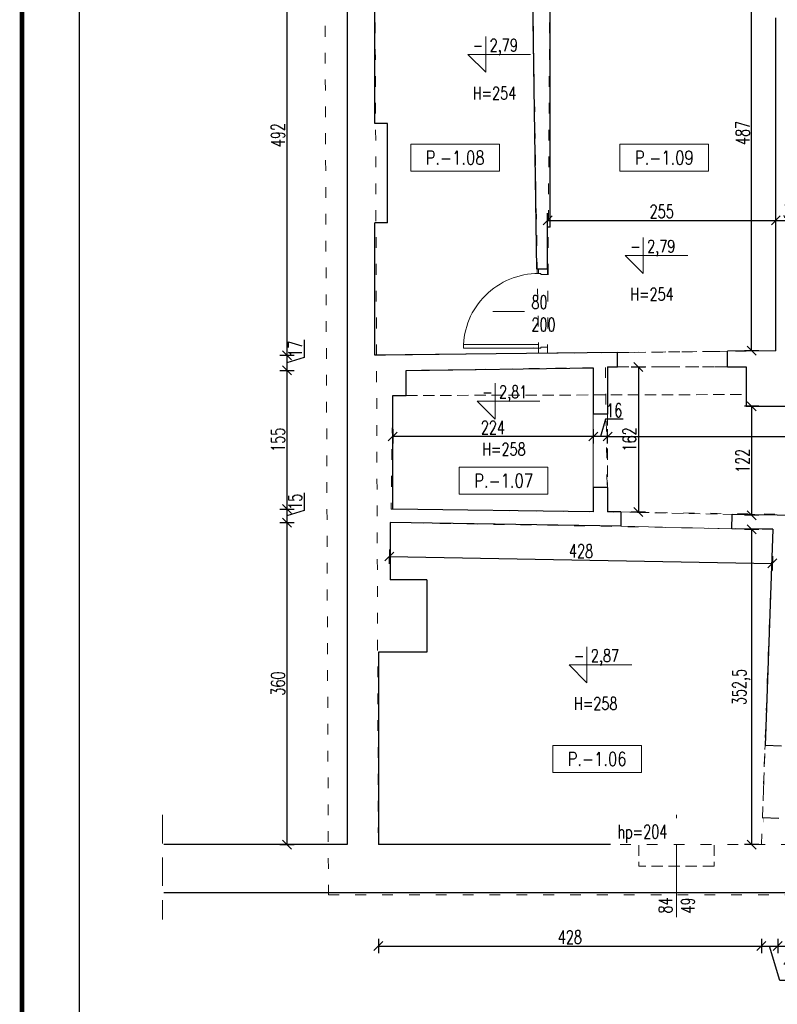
# Model space of a CAD drawing. Header units: inches. Extents: x 4551 to 8756, y -20806 to 359.
# Tile 30 of 35: x 6051 to 6898, y -2744 to -1643. Entities that reach past the tile are written whole.
import ezdxf

# ---------------------------------------------------------------- set-up
doc = ezdxf.new("R2010")
doc.units = ezdxf.units.IN
doc.header["$MEASUREMENT"] = 0
doc.linetypes.add('ACAD_ISO03W100', pattern=[30, 12, -18])
doc.linetypes.add('HIDDEN', pattern=[9.525, 6.35, -3.175])
doc.layers.add('0_RID_NIEDRUKOWALNA', color=7, linetype='ACAD_ISO03W100', lineweight=0, plot=False)
for name, color, linetype, lineweight in [('0_RID_STOLARKA', 7, 'Continuous', 5), ('0_RID_WIDOK', 252, 'Continuous', 5), ('0_RID_WYP SANIT', 146, 'Continuous', 5), ('A-AREA-IDEN', 202, 'Continuous', 9), ('A_opisy-stolarka', 7, 'Continuous', 9), ('K-MUR', 1, 'Continuous', 30), ('K-WYMIARY', 150, 'Continuous', 5), ('WYMIAR_PB', 115, 'Continuous', 5)]:
    doc.layers.add(name, color=color, linetype=linetype, lineweight=lineweight)
doc.styles.add('1 100 MAŁE', font='romans.shx', dxfattribs={"width": 0.8, "height": 16})
doc.styles.add('RomanS', font='romans.shx', dxfattribs={"width": 0.8})
doc.styles.add('standard_1', font='romans.shx', dxfattribs={"width": 0.7})
doc.dimstyles.new('ISO-100', dxfattribs={"dimtxt": 15, "dimasz": 10, "dimexe": 8, "dimexo": 0.425, "dimgap": 2.5, "dimtad": 1, "dimdec": 1, "dimrnd": 0.5, "dimtxsty": 'standard_1', "dimblk": 'OBLIQUE', "dimcen": 10, "dimadec": 0, "dimazin": 0, "dimtfac": 1, "dimtdec": 0, "dimtmove": 0, "dimatfit": 3, "dimldrblk": 'OBLIQUE', "dimfxl": 8, "dimfxlon": 1, "dimarcsym": 0})

# ---------------------------------------------------------------- blocks, each defined once
blk = doc.blocks.new('_Oblique')
at = {"color": 0, "linetype": 'ByBlock', "lineweight": -2}
blk.add_line((-0.5, -0.5), (0.5, 0.5), dxfattribs=at)
blk = doc.blocks.new('*D221')
at = {"layer": 'Defpoints', "color": 0}
for p in [(6708.2, -2031.2), (6708.2, -2193.4), (6742.6, -2193.4)]:
    blk.add_point(p, dxfattribs=at)
at = {"layer": 'K-WYMIARY', "color": 0, "lineweight": -2}
for p, q in [((6734.6, -2031.2), (6750.6, -2031.2)), ((6742.6, -2031.2), (6742.6, -2193.4)), ((6734.6, -2193.4), (6750.6, -2193.4))]:
    blk.add_line(p, q, dxfattribs=at)
at = {"layer": 'K-WYMIARY', "color": 0, "lineweight": -2, "xscale": 10, "yscale": 10, "zscale": 10}
for p, rotation in [((6742.6, -2031.2), 90), ((6742.6, -2193.4), 270)]:
    blk.add_blockref('_Oblique', p, dxfattribs=dict(at, rotation=rotation))
at = {"layer": 'K-WYMIARY', "color": 0, "insert": (6732.6, -2112.3), "char_height": 15, "attachment_point": 5, "rotation": 90, "style": 'standard_1'}
blk.add_mtext('162', dxfattribs=at)
blk = doc.blocks.new('*D270')
at = {"layer": 'Defpoints', "color": 0}
for p in [(6348.2, -1526.2), (6299.2, -2018.2), (6350, -2018.2)]:
    blk.add_point(p, dxfattribs=at)
at = {"layer": 'K-WYMIARY', "color": 0, "lineweight": -2}
for p, q in [((6348.6, -1526.2), (6358, -1526.2)), ((6350, -1526.2), (6350, -2018.2)), ((6342, -2018.2), (6358, -2018.2))]:
    blk.add_line(p, q, dxfattribs=at)
at = {"layer": 'K-WYMIARY', "color": 0, "lineweight": -2, "xscale": 10, "yscale": 10, "zscale": 10}
for p, rotation in [((6350, -1526.2), 90), ((6350, -2018.2), 270)]:
    blk.add_blockref('_Oblique', p, dxfattribs=dict(at, rotation=rotation))
at = {"layer": 'K-WYMIARY', "color": 0, "insert": (6340, -1772.2), "char_height": 15, "attachment_point": 5, "rotation": 90, "style": 'standard_1'}
blk.add_mtext('492', dxfattribs=at)
blk = doc.blocks.new('*D271')
at = {"layer": 'Defpoints', "color": 0}
for p in [(6299.2, -2018.2), (6334.2, -2035.2), (6350, -2035.2)]:
    blk.add_point(p, dxfattribs=at)
at = {"layer": 'K-WYMIARY', "color": 0, "lineweight": -2}
for p, q in [((6369.2, -2000.9), (6369.2, -2020.9)), ((6342, -2018.2), (6358, -2018.2)), ((6350, -2018.2), (6350, -2035.2)), ((6369.2, -2020.9), (6350, -2026.7)), ((6342, -2035.2), (6358, -2035.2))]:
    blk.add_line(p, q, dxfattribs=at)
at = {"layer": 'K-WYMIARY', "color": 0, "lineweight": -2, "xscale": 10, "yscale": 10, "zscale": 10}
for p, rotation in [((6350, -2018.2), 90), ((6350, -2035.2), 270)]:
    blk.add_blockref('_Oblique', p, dxfattribs=dict(at, rotation=rotation))
at = {"layer": 'K-WYMIARY', "color": 0, "insert": (6359.2, -2010.9), "char_height": 15, "attachment_point": 5, "rotation": 90, "style": 'standard_1'}
blk.add_mtext('17', dxfattribs=at)
blk = doc.blocks.new('*D272')
at = {"layer": 'Defpoints', "color": 0}
for p in [(6334.2, -2035.2), (6319.2, -2190.2), (6350, -2190.2)]:
    blk.add_point(p, dxfattribs=at)
at = {"layer": 'K-WYMIARY', "color": 0, "lineweight": -2}
for p, q in [((6342, -2035.2), (6358, -2035.2)), ((6350, -2035.2), (6350, -2190.2)), ((6342, -2190.2), (6358, -2190.2))]:
    blk.add_line(p, q, dxfattribs=at)
at = {"layer": 'K-WYMIARY', "color": 0, "lineweight": -2, "xscale": 10, "yscale": 10, "zscale": 10}
for p, rotation in [((6350, -2035.2), 90), ((6350, -2190.2), 270)]:
    blk.add_blockref('_Oblique', p, dxfattribs=dict(at, rotation=rotation))
at = {"layer": 'K-WYMIARY', "color": 0, "insert": (6340, -2112.7), "char_height": 15, "attachment_point": 5, "rotation": 90, "style": 'standard_1'}
blk.add_mtext('155', dxfattribs=at)
blk = doc.blocks.new('*D273')
at = {"layer": 'Defpoints', "color": 0}
for p in [(6319.2, -2190.2), (6316.1, -2205.2), (6350, -2205.2)]:
    blk.add_point(p, dxfattribs=at)
at = {"layer": 'K-WYMIARY', "color": 0, "lineweight": -2}
for p, q in [((6369.2, -2171.9), (6369.2, -2191.9)), ((6342, -2190.2), (6358, -2190.2)), ((6350, -2190.2), (6350, -2205.2)), ((6369.2, -2191.9), (6350, -2197.7)), ((6342, -2205.2), (6358, -2205.2))]:
    blk.add_line(p, q, dxfattribs=at)
at = {"layer": 'K-WYMIARY', "color": 0, "lineweight": -2, "xscale": 10, "yscale": 10, "zscale": 10}
for p, rotation in [((6350, -2190.2), 90), ((6350, -2205.2), 270)]:
    blk.add_blockref('_Oblique', p, dxfattribs=dict(at, rotation=rotation))
at = {"layer": 'K-WYMIARY', "color": 0, "insert": (6359.2, -2181.9), "char_height": 15, "attachment_point": 5, "rotation": 90, "style": 'standard_1'}
blk.add_mtext('15', dxfattribs=at)
blk = doc.blocks.new('*D274')
at = {"layer": 'Defpoints', "color": 0}
for p in [(6316.1, -2205.2), (6303.2, -2565.2), (6350, -2565.2)]:
    blk.add_point(p, dxfattribs=at)
at = {"layer": 'K-WYMIARY', "color": 0, "lineweight": -2}
for p, q in [((6342, -2205.2), (6358, -2205.2)), ((6350, -2205.2), (6350, -2565.2)), ((6342, -2565.2), (6358, -2565.2))]:
    blk.add_line(p, q, dxfattribs=at)
at = {"layer": 'K-WYMIARY', "color": 0, "lineweight": -2, "xscale": 10, "yscale": 10, "zscale": 10}
for p, rotation in [((6350, -2205.2), 90), ((6350, -2565.2), 270)]:
    blk.add_blockref('_Oblique', p, dxfattribs=dict(at, rotation=rotation))
at = {"layer": 'K-WYMIARY', "color": 0, "insert": (6340, -2385.2), "char_height": 15, "attachment_point": 5, "rotation": 90, "style": 'standard_1'}
blk.add_mtext('360', dxfattribs=at)
blk = doc.blocks.new('*D275')
at = {"layer": 'Defpoints', "color": 0}
for p in [(6452.2, -2565.2), (6880.1, -2565.2), (6880.1, -2678.5)]:
    blk.add_point(p, dxfattribs=at)
at = {"layer": 'K-WYMIARY', "color": 0, "lineweight": -2}
for p, q in [((6452.2, -2670.5), (6452.2, -2686.5)), ((6880.1, -2670.5), (6880.1, -2686.5)), ((6452.2, -2678.5), (6880.1, -2678.5))]:
    blk.add_line(p, q, dxfattribs=at)
at = {"layer": 'K-WYMIARY', "color": 0, "lineweight": -2, "xscale": 10, "yscale": 10, "zscale": 10, "rotation": 180}
blk.add_blockref('_Oblique', (6452.2, -2678.5), dxfattribs=at)
at = {"layer": 'K-WYMIARY', "color": 0, "lineweight": -2, "xscale": 10, "yscale": 10, "zscale": 10}
blk.add_blockref('_Oblique', (6880.1, -2678.5), dxfattribs=at)
at = {"layer": 'K-WYMIARY', "color": 0, "insert": (6666.1, -2668.5), "char_height": 15, "attachment_point": 5, "style": 'standard_1'}
blk.add_mtext('428', dxfattribs=at)
blk = doc.blocks.new('*D276')
at = {"layer": 'Defpoints', "color": 0}
for p in [(6880.1, -2565.2), (6898.4, -2565.2), (6898.4, -2678.5)]:
    blk.add_point(p, dxfattribs=at)
at = {"layer": 'K-WYMIARY', "color": 0, "lineweight": -2}
for p, q in [((6880.1, -2670.5), (6880.1, -2686.5)), ((6898.4, -2670.5), (6898.4, -2686.5)), ((6880.1, -2678.5), (6898.4, -2678.5)), ((6900.8, -2717), (6889.3, -2678.5)), ((6935.8, -2717), (6900.8, -2717))]:
    blk.add_line(p, q, dxfattribs=at)
at = {"layer": 'K-WYMIARY', "color": 0, "lineweight": -2, "xscale": 10, "yscale": 10, "zscale": 10, "rotation": 180}
blk.add_blockref('_Oblique', (6880.1, -2678.5), dxfattribs=at)
at = {"layer": 'K-WYMIARY', "color": 0, "lineweight": -2, "xscale": 10, "yscale": 10, "zscale": 10}
blk.add_blockref('_Oblique', (6898.4, -2678.5), dxfattribs=at)
at = {"layer": 'K-WYMIARY', "color": 0, "insert": (6918.3, -2705.6), "char_height": 15, "attachment_point": 5, "style": 'standard_1'}
blk.add_mtext('18,5', dxfattribs=at)
blk = doc.blocks.new('*D277')
at = {"layer": 'Defpoints', "color": 0}
for p in [(6898.4, -2565.2), (7074.2, -2565.2), (7074.2, -2678.5)]:
    blk.add_point(p, dxfattribs=at)
at = {"layer": 'K-WYMIARY', "color": 0, "lineweight": -2}
for p, q in [((6898.4, -2670.5), (6898.4, -2686.5)), ((7074.2, -2670.5), (7074.2, -2686.5)), ((6898.4, -2678.5), (7074.2, -2678.5))]:
    blk.add_line(p, q, dxfattribs=at)
at = {"layer": 'K-WYMIARY', "color": 0, "lineweight": -2, "xscale": 10, "yscale": 10, "zscale": 10, "rotation": 180}
blk.add_blockref('_Oblique', (6898.4, -2678.5), dxfattribs=at)
at = {"layer": 'K-WYMIARY', "color": 0, "lineweight": -2, "xscale": 10, "yscale": 10, "zscale": 10}
blk.add_blockref('_Oblique', (7074.2, -2678.5), dxfattribs=at)
at = {"layer": 'K-WYMIARY', "color": 0, "insert": (6986.3, -2668.5), "char_height": 15, "attachment_point": 5, "style": 'standard_1'}
blk.add_mtext('176', dxfattribs=at)
blk = doc.blocks.new('*D286')
at = {"layer": 'Defpoints', "color": 0}
for p in [(7315.2, -2109), (6708.2, -2193.4), (7315.2, -2201.2)]:
    blk.add_point(p, dxfattribs=at)
at = {"layer": 'K-WYMIARY', "color": 0, "lineweight": -2}
for p, q in [((6708.2, -2117), (6708.2, -2101)), ((7315.2, -2117), (7315.2, -2101)), ((6708.2, -2109), (7315.2, -2109))]:
    blk.add_line(p, q, dxfattribs=at)
at = {"layer": 'K-WYMIARY', "color": 0, "lineweight": -2, "xscale": 10, "yscale": 10, "zscale": 10, "rotation": 180}
blk.add_blockref('_Oblique', (6708.2, -2109), dxfattribs=at)
at = {"layer": 'K-WYMIARY', "color": 0, "lineweight": -2, "xscale": 10, "yscale": 10, "zscale": 10}
blk.add_blockref('_Oblique', (7315.2, -2109), dxfattribs=at)
at = {"layer": 'K-WYMIARY', "color": 0, "insert": (7011.7, -2099), "char_height": 15, "attachment_point": 5, "style": 'standard_1'}
blk.add_mtext('607', dxfattribs=at)
blk = doc.blocks.new('*D287')
at = {"layer": 'Defpoints', "color": 0}
for p in [(6692.2, -2084.2), (6692.2, -2109), (6708.2, -2193.4)]:
    blk.add_point(p, dxfattribs=at)
at = {"layer": 'K-WYMIARY', "color": 0, "lineweight": -2}
for p, q in [((6706, -2089.8), (6700.2, -2109)), ((6725.5, -2089.8), (6706, -2089.8)), ((6692.2, -2101), (6692.2, -2117)), ((6708.2, -2117), (6708.2, -2101)), ((6708.2, -2109), (6692.2, -2109))]:
    blk.add_line(p, q, dxfattribs=at)
at = {"layer": 'K-WYMIARY', "color": 0, "lineweight": -2, "xscale": 10, "yscale": 10, "zscale": 10, "rotation": 180}
blk.add_blockref('_Oblique', (6692.2, -2109), dxfattribs=at)
at = {"layer": 'K-WYMIARY', "color": 0, "lineweight": -2, "xscale": 10, "yscale": 10, "zscale": 10}
blk.add_blockref('_Oblique', (6708.2, -2109), dxfattribs=at)
at = {"layer": 'K-WYMIARY', "color": 0, "insert": (6715.7, -2079.8), "char_height": 15, "attachment_point": 5, "style": 'standard_1'}
blk.add_mtext('16', dxfattribs=at)
blk = doc.blocks.new('*D288')
at = {"layer": 'Defpoints', "color": 0}
for p in [(6468.2, -2063.2), (6692.2, -2084.2), (6468.2, -2109)]:
    blk.add_point(p, dxfattribs=at)
at = {"layer": 'K-WYMIARY', "color": 0, "lineweight": -2}
for p, q in [((6468.2, -2101), (6468.2, -2117)), ((6692.2, -2101), (6692.2, -2117)), ((6692.2, -2109), (6468.2, -2109))]:
    blk.add_line(p, q, dxfattribs=at)
at = {"layer": 'K-WYMIARY', "color": 0, "lineweight": -2, "xscale": 10, "yscale": 10, "zscale": 10, "rotation": 180}
blk.add_blockref('_Oblique', (6468.2, -2109), dxfattribs=at)
at = {"layer": 'K-WYMIARY', "color": 0, "lineweight": -2, "xscale": 10, "yscale": 10, "zscale": 10}
blk.add_blockref('_Oblique', (6692.2, -2109), dxfattribs=at)
at = {"layer": 'K-WYMIARY', "color": 0, "insert": (6580.2, -2099), "char_height": 15, "attachment_point": 5, "style": 'standard_1'}
blk.add_mtext('224', dxfattribs=at)
blk = doc.blocks.new('*D289')
at = {"layer": 'Defpoints', "color": 0}
for p in [(6924.2, -2075.2), (6869.2, -2197.1), (6922.6, -2197.1)]:
    blk.add_point(p, dxfattribs=at)
at = {"layer": 'K-WYMIARY', "color": 0, "lineweight": -2}
for p, q in [((6877.2, -2075.2), (6861.2, -2075.2)), ((6869.2, -2075.2), (6869.2, -2197.1)), ((6877.2, -2197.1), (6861.2, -2197.1))]:
    blk.add_line(p, q, dxfattribs=at)
at = {"layer": 'K-WYMIARY', "color": 0, "lineweight": -2, "xscale": 10, "yscale": 10, "zscale": 10}
for p, rotation in [((6869.2, -2075.2), 90), ((6869.2, -2197.1), 270)]:
    blk.add_blockref('_Oblique', p, dxfattribs=dict(at, rotation=rotation))
at = {"layer": 'K-WYMIARY', "color": 0, "insert": (6859.2, -2136.2), "char_height": 15, "attachment_point": 5, "rotation": 90, "style": 'standard_1'}
blk.add_mtext('122', dxfattribs=at)
blk = doc.blocks.new('*D290')
at = {"layer": 'Defpoints', "color": 0}
for p in [(6896.2, -1867.5), (6896.2, -2013.2), (6641.2, -2016)]:
    blk.add_point(p, dxfattribs=at)
at = {"layer": 'K-WYMIARY', "color": 0, "lineweight": -2}
for p, q in [((6641.2, -1875.5), (6641.2, -1859.5)), ((6896.2, -1875.5), (6896.2, -1859.5)), ((6641.2, -1867.5), (6896.2, -1867.5))]:
    blk.add_line(p, q, dxfattribs=at)
at = {"layer": 'K-WYMIARY', "color": 0, "lineweight": -2, "xscale": 10, "yscale": 10, "zscale": 10, "rotation": 180}
blk.add_blockref('_Oblique', (6641.2, -1867.5), dxfattribs=at)
at = {"layer": 'K-WYMIARY', "color": 0, "lineweight": -2, "xscale": 10, "yscale": 10, "zscale": 10}
blk.add_blockref('_Oblique', (6896.2, -1867.5), dxfattribs=at)
at = {"layer": 'K-WYMIARY', "color": 0, "insert": (6768.7, -1857.5), "char_height": 15, "attachment_point": 5, "style": 'standard_1'}
blk.add_mtext('255', dxfattribs=at)
blk = doc.blocks.new('*D291')
at = {"layer": 'Defpoints', "color": 0}
for p in [(6930.2, -1867.5), (6896.2, -2013.2), (6930.2, -2030.4)]:
    blk.add_point(p, dxfattribs=at)
at = {"layer": 'K-WYMIARY', "color": 0, "lineweight": -2}
for p, q in [((6896.2, -1875.5), (6896.2, -1859.5)), ((6930.2, -1875.5), (6930.2, -1859.5)), ((6896.2, -1867.5), (6930.2, -1867.5))]:
    blk.add_line(p, q, dxfattribs=at)
at = {"layer": 'K-WYMIARY', "color": 0, "lineweight": -2, "xscale": 10, "yscale": 10, "zscale": 10, "rotation": 180}
blk.add_blockref('_Oblique', (6896.2, -1867.5), dxfattribs=at)
at = {"layer": 'K-WYMIARY', "color": 0, "lineweight": -2, "xscale": 10, "yscale": 10, "zscale": 10}
blk.add_blockref('_Oblique', (6930.2, -1867.5), dxfattribs=at)
at = {"layer": 'K-WYMIARY', "color": 0, "insert": (6913.2, -1857.5), "char_height": 15, "attachment_point": 5, "style": 'standard_1'}
blk.add_mtext('34', dxfattribs=at)
blk = doc.blocks.new('*D295')
at = {"layer": 'Defpoints', "color": 0}
for p in [(6869.2, -1526.2), (6896.2, -1526.2), (6896.2, -2013.2)]:
    blk.add_point(p, dxfattribs=at)
at = {"layer": 'K-WYMIARY', "color": 0, "lineweight": -2}
for p, q in [((6877.2, -1526.2), (6861.2, -1526.2)), ((6869.2, -2013.2), (6869.2, -1526.2)), ((6877.2, -2013.2), (6861.2, -2013.2))]:
    blk.add_line(p, q, dxfattribs=at)
at = {"layer": 'K-WYMIARY', "color": 0, "lineweight": -2, "xscale": 10, "yscale": 10, "zscale": 10}
for p, rotation in [((6869.2, -1526.2), 90), ((6869.2, -2013.2), 270)]:
    blk.add_blockref('_Oblique', p, dxfattribs=dict(at, rotation=rotation))
at = {"layer": 'K-WYMIARY', "color": 0, "insert": (6859.2, -1769.7), "char_height": 15, "attachment_point": 5, "rotation": 90, "style": 'standard_1'}
blk.add_mtext('487', dxfattribs=at)
blk = doc.blocks.new('*D296')
at = {"layer": 'Defpoints', "color": 0}
for p in [(6892.9, -2212.8), (6869.2, -2565.2), (6880.1, -2565.2)]:
    blk.add_point(p, dxfattribs=at)
at = {"layer": 'K-WYMIARY', "color": 0, "lineweight": -2}
for p, q in [((6877.2, -2212.8), (6861.2, -2212.8)), ((6869.2, -2212.8), (6869.2, -2565.2)), ((6877.2, -2565.2), (6861.2, -2565.2))]:
    blk.add_line(p, q, dxfattribs=at)
at = {"layer": 'K-WYMIARY', "color": 0, "lineweight": -2, "xscale": 10, "yscale": 10, "zscale": 10}
for p, rotation in [((6869.2, -2212.8), 90), ((6869.2, -2565.2), 270)]:
    blk.add_blockref('_Oblique', p, dxfattribs=dict(at, rotation=rotation))
at = {"layer": 'K-WYMIARY', "color": 0, "insert": (6857.7, -2389), "char_height": 15, "attachment_point": 5, "rotation": 90, "style": 'standard_1'}
blk.add_mtext('352,5', dxfattribs=at)
blk = doc.blocks.new('*D297')
at = {"layer": 'Defpoints', "color": 0}
for p in [(6465.2, -2205.2), (6892.9, -2212.8), (6892.2, -2250.8)]:
    blk.add_point(p, dxfattribs=at)
at = {"layer": 'K-WYMIARY', "color": 0, "lineweight": -2}
for p, q in [((6464.7, -2235.2), (6464.4, -2251.2)), ((6464.5, -2243.2), (6892.2, -2250.8)), ((6892.4, -2242.8), (6892.1, -2258.8))]:
    blk.add_line(p, q, dxfattribs=at)
at = {"layer": 'K-WYMIARY', "color": 0, "lineweight": -2, "xscale": 10, "yscale": 10, "zscale": 10}
for p, rotation in [((6464.5, -2243.2), 178.9844277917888), ((6892.2, -2250.8), 358.9844277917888)]:
    blk.add_blockref('_Oblique', p, dxfattribs=dict(at, rotation=rotation))
at = {"layer": 'K-WYMIARY', "color": 0, "insert": (6678.6, -2237), "char_height": 15, "attachment_point": 5, "rotation": 358.9844, "style": 'standard_1'}
blk.add_mtext('428', dxfattribs=at)

msp = doc.modelspace()

# ---------------------------------------------------------------- linework, layer by layer
at = {"color": 2, "transparency": 33554687, "const_width": 5}
msp.add_lwpolyline([(6053.95, -3673.45), (8153.95, -3673.45), (8153.95, -703.45), (6053.95, -703.45)], close=True, dxfattribs=at)
at = {"transparency": 33554559}
msp.add_lwpolyline([(6117.95, -3609.45), (8089.95, -3609.45), (8089.95, -767.45), (6117.95, -767.45)], close=True, dxfattribs=at)
at = {"layer": '0_RID_NIEDRUKOWALNA'}
for points in [[(6692.19, -2032.17), (6483.19, -2035.17), (6483.27, -2063.17), (6468.19, -2063.17), (6466.49, -2190.15), (6692.19, -2193.17), (6692.19, -2032.17)], [(6708.19, -2031.17), (6863.19, -2031.17), (6863.19, -2075.17), (6924.19, -2075.17), (6923.94, -2045.49), (7315.19, -2042.17), (7315.19, -2201.17), (6708.19, -2193.38), (6705.88, -2031.97)]]:
    msp.add_lwpolyline(points, dxfattribs=at)
at = {"layer": '0_RID_STOLARKA', "color": 7}
for p, q in [((6631.19, -1922.17), (6641.19, -1922.17)), ((6631.21, -1926.83), (6631.21, -1922.17)), ((6641.21, -1922.17), (6641.21, -1928.03)), ((6633.71, -1926.83), (6631.21, -1926.83)), ((6633.71, -1928.03), (6633.71, -1926.83)), ((6641.21, -1928.03), (6633.71, -1928.03)), ((6547.21, -2010.23), (6547.21, -2006.23)), ((6547.21, -2006.23), (6631.21, -2006.23)), ((6631.21, -2010.23), (6547.21, -2010.23)), ((6631.21, -2006.23), (6631.21, -2010.23)), ((6631.21, -2016.03), (6631.21, -2010.23)), ((6631.21, -2010.23), (6633.71, -2010.23)), ((6633.71, -2010.23), (6633.71, -2009.03)), ((6633.71, -2009.03), (6641.21, -2009.03)), ((6641.21, -2009.03), (6641.21, -2016.03)), ((6631.21, -2016.03), (6641.21, -2016.03))]:
    msp.add_line(p, q, dxfattribs=at)
at = {"layer": '0_RID_STOLARKA'}
msp.add_line((6580.17, -1969.17), (6674.15, -1969.17), dxfattribs=at)
at = {"layer": '0_RID_STOLARKA', "color": 7, "extrusion": (0, 0, -1)}
msp.add_ellipse((6631.21, -2010.23), major_axis=(84.03, 0), ratio=0.9924949, start_param=3.1415927, end_param=4.7123891, dxfattribs=at)
at = {"layer": '0_RID_WIDOK', "linetype": 'HIDDEN', "lineweight": 9, "ltscale": 2}
for p, q in [((6719.19, -2015.17), (6842.14, -2013.81)), ((6719.19, -2031.17), (6842.14, -2031.17)), ((6483.19, -2063.17), (6863.19, -2062.11)), ((6708.19, -2084.17), (6708.19, -2166.17)), ((6722.79, -2193.38), (6847.55, -2196.15)), ((6881.2, -2535.17), (6884.2, -2454.49)), ((6827.19, -2589.17), (6743.19, -2589.17))]:
    msp.add_line(p, q, dxfattribs=at)
at = {"layer": '0_RID_WIDOK', "lineweight": 9}
for p, q in [((6692.19, -2084.17), (6692.19, -2166.17)), ((6723.19, -2209.38), (6847.19, -2212.13))]:
    msp.add_line(p, q, dxfattribs=at)
at = {"layer": '0_RID_WIDOK', "linetype": 'HIDDEN', "lineweight": 9, "ltscale": 5}
msp.add_line((6211, -2532), (6211, -2649), dxfattribs=at)
at = {"layer": '0_RID_WIDOK', "linetype": 'HIDDEN', "lineweight": 9, "ltscale": 2}
for points in [[(6743.19, -2565.17), (6743.19, -2589.17)], [(6827.19, -2565.17), (6827.19, -2589.17)]]:
    msp.add_lwpolyline(points, dxfattribs=at)
at = {"layer": '0_RID_WYP SANIT', "color": 7}
msp.add_lwpolyline([(6625.37, -2009.01), (6625.37, -2009.01)], close=True, dxfattribs=at)
at = {"layer": 'A_opisy-stolarka'}
msp.add_line((6785.19, -2531.93), (6785.19, -2646.41), dxfattribs=at)
at = {"layer": 'K-MUR'}
for p, q in [((6448.19, -1759.17), (6448.19, -1526.17)), ((6629.19, -1922.17), (6623.19, -1526.17)), ((6644.19, -1875.17), (6644.19, -1526.17)), ((6896.19, -2013.21), (6896.19, -1641.17)), ((6462.19, -1759.17), (6448.19, -1759.17)), ((6462.19, -1870.17), (6462.19, -1759.17)), ((6448.19, -2018.17), (6448.19, -1870.17)), ((6462.19, -1870.17), (6448.19, -1870.17)), ((6641.19, -1922.17), (6641.19, -1875.17)), ((6644.19, -1875.17), (6641.19, -1875.17)), ((6641.19, -1922.17), (6629.19, -1922.17)), ((6896.19, -2013.21), (6842.14, -2013.81)), ((6842.14, -2031.17), (6842.14, -2013.81)), ((6719.19, -2015.17), (6448.19, -2018.17)), ((6719.19, -2031.17), (6719.19, -2015.17)), ((6483.19, -2035.17), (6692.19, -2032.17)), ((6483.19, -2063.17), (6483.19, -2035.17)), ((6692.19, -2032.17), (6692.19, -2084.17)), ((6708.19, -2031.17), (6708.19, -2084.17)), ((6708.19, -2031.17), (6719.19, -2031.17)), ((6842.14, -2031.17), (6863.19, -2031.17)), ((6863.19, -2031.17), (6863.19, -2075.17)), ((6468.19, -2190.17), (6468.19, -2063.17)), ((6468.19, -2063.17), (6483.19, -2063.17)), ((6863.19, -2075.17), (6924.19, -2075.17)), ((6708.19, -2084.17), (6692.19, -2084.17)), ((6708.19, -2166.17), (6692.19, -2166.17)), ((6692.19, -2193.17), (6468.19, -2190.17)), ((6723.19, -2193.38), (6708.19, -2193.38)), ((6723.19, -2193.39), (6722.79, -2193.38)), ((6847.19, -2212.13), (6847.55, -2196.15)), ((6993.58, -2198.09), (6847.55, -2196.15)), ((6723.19, -2209.38), (6465.19, -2205.17)), ((6892.92, -2212.75), (6847.19, -2212.14)), ((6892.92, -2212.75), (6884.2, -2454.49)), ((6506.19, -2269.17), (6465.19, -2269.17)), ((6506.19, -2350.17), (6452.19, -2350.17)), ((6902.52, -2455.17), (6884.2, -2454.49)), ((6881.2, -2535.17), (6880.09, -2565.17)), ((6899.52, -2535.85), (6881.2, -2535.17)), ((6417.19, -2565.17), (6212.5, -2565.17)), ((6880.09, -2565.17), (6452.19, -2565.17))]:
    msp.add_line(p, q, dxfattribs=at)
for points in [[(6417.19, -1526.17), (6417.19, -2565.17)], [(7369.13, -1778.17), (7369.13, -2600.17), (7369.13, -2619.17), (6212.5, -2619.17)], [(6692.19, -2166.17), (6692.19, -2193.17)], [(6708.19, -2166.17), (6708.19, -2193.38)], [(6723.19, -2193.38), (6723.19, -2209.38)], [(6465.19, -2205.17), (6465.19, -2269.17)], [(6506.19, -2269.17), (6506.19, -2350.17)], [(6452.19, -2350.17), (6452.19, -2565.17)]]:
    msp.add_lwpolyline(points, dxfattribs=at)
at = {"layer": 'WYMIAR_PB'}
for points in [[(6572.11, -1661.99), (6572.11, -1701.99), (6552.11, -1681.99), (6622.11, -1681.99)], [(6748.04, -1886.72), (6748.04, -1926.72), (6728.04, -1906.72), (6798.04, -1906.72)], [(6582.62, -2049.46), (6582.62, -2089.46), (6562.62, -2069.46), (6632.62, -2069.46)], [(6685.2, -2344.27), (6685.2, -2384.27), (6665.2, -2364.27), (6735.2, -2364.27)]]:
    msp.add_lwpolyline(points, dxfattribs=at)

# ---------------------------------------------------------------- texts
at = {"layer": 'A-AREA-IDEN', "lineweight": 18, "char_height": 15.12, "width": 83.9119, "attachment_point": 5, "line_spacing_factor": 0.964689, "style": 'RomanS', "bg_fill": 16}
for s, insert in [('P.-1.08', (6537.9, -1797.45)), ('P.-1.09', (6771.59, -1797.45)), ('P.-1.07', (6592.09, -2158.45)), ('P.-1.06', (6696.59, -2469.45))]:
    msp.add_mtext(s, dxfattribs=dict(at, insert=insert))
at = {"layer": 'A_opisy-stolarka', "insert": (6765.32, -2642.2), "char_height": 15, "width": 86.1308, "attachment_point": 1, "rotation": 90, "style": 'standard_1'}
msp.add_mtext('{\\Fromans.shx|c1;84\\P49}', dxfattribs=at)
at = {"layer": 'WYMIAR_PB', "char_height": 14, "attachment_point": 1, "style": '1 100 MAŁE'}
for s, heights, insert in [('{\\Fsimplex.shx|c238;\\W0.75;- 2,79}', [-16.67], (6557.6, -1664.69)), ('{\\Fsimplex.shx|c238;\\W0.75;H=254}', [-14], (6557.6, -1718.19)), ('{\\Fsimplex.shx|c238;\\W0.75;- 2,79}', [-16.67], (6733.53, -1889.42)), ('{\\Fsimplex.shx|c238;\\W0.75;H=254}', [-14], (6733.53, -1942.92)), ('{\\Fsimplex.shx|c238;\\W0.75;- 2,81}', [-16.67], (6568.11, -2052.15)), ('{\\Fsimplex.shx|c238;\\W0.75;H=258}', [-14], (6568.11, -2116.15)), ('{\\Fsimplex.shx|c238;\\W0.75;- 2,87}', [-16.67], (6670.69, -2346.97)), ('{\\Fsimplex.shx|c238;\\W0.75;H=258}', [-14], (6670.69, -2400.47))]:
    msp.add_mtext_dynamic_manual_height_columns(s, width=64.0321, gutter_width=12.5, heights=heights, dxfattribs=dict(at, insert=insert))

# ---------------------------------------------------------------- dimensions: what is measured, and where the dimension line sits
at = {"layer": 'K-WYMIARY'}
for base, p1, p2, picture, middle in [((6350, -2018.17), (6348.19, -1526.17), (6299.2, -2018.17), '*D270', (6340, -1772.17)), ((6869.17, -2197.15), (6924.19, -2075.17), (6922.56, -2197.15), '*D289', (6859.17, -2136.16))]:
    dim = msp.add_linear_dim(base=base, p1=p1, p2=p2, angle=90, dimstyle='ISO-100', dxfattribs=at)
    dim.commit()
    dim.dimension.update_dxf_attribs({"geometry": picture, "text_midpoint": middle})
for p1, p2, distance, picture, middle in [((6896.19, -2013.21), (6896.19, -1526.17), 27.02, '*D295', (6859.17, -1769.69)), ((6465.19, -2205.17), (6892.92, -2212.75), -38.02, '*D297', (6678.56, -2236.98))]:
    dim = msp.add_aligned_dim(p1=p1, p2=p2, distance=distance, dimstyle='ISO-100', dxfattribs=at)
    dim.commit()
    dim.dimension.update_dxf_attribs({"geometry": picture, "text_midpoint": middle})
for base, p1, p2, picture, middle in [((6930.21, -1867.5), (6896.19, -2013.21), (6930.21, -2030.43), '*D291', (6913.2, -1857.5)), ((6468.19, -2109), (6692.19, -2084.17), (6468.19, -2063.17), '*D288', (6580.19, -2099)), ((6692.19, -2109), (6708.19, -2193.38), (6692.19, -2084.17), '*D287', (6708.47, -2079.75)), ((7074.19, -2678.5), (6898.43, -2565.17), (7074.19, -2565.17), '*D277', (6986.31, -2668.5))]:
    dim = msp.add_linear_dim(base=base, p1=p1, p2=p2, dimstyle='ISO-100', override={"dimtmove": 1}, dxfattribs=at)
    dim.commit()
    dim.dimension.update_dxf_attribs({"geometry": picture, "text_midpoint": middle})
for base, p1, p2, override, picture, middle in [((6350, -2035.17), (6299.2, -2018.17), (6334.19, -2035.17), {"dimtmove": 1}, '*D271', (6359.25, -2018.39)), ((6350, -2190.17), (6334.19, -2035.17), (6319.19, -2190.17), {"dimtmove": 1}, '*D272', (6340, -2112.67)), ((6742.57, -2193.38), (6708.19, -2031.17), (6708.19, -2193.38), {"dimblk": 'Oblique'}, '*D221', (6732.57, -2112.28)), ((6350, -2205.17), (6319.19, -2190.17), (6316.07, -2205.17), {"dimtmove": 1}, '*D273', (6359.25, -2189.39)), ((6350, -2565.17), (6316.07, -2205.17), (6303.19, -2565.17), {"dimtmove": 1}, '*D274', (6340, -2385.17))]:
    dim = msp.add_linear_dim(base=base, p1=p1, p2=p2, angle=90, dimstyle='ISO-100', override=override, dxfattribs=at)
    dim.commit()
    dim.dimension.update_dxf_attribs({"geometry": picture, "text_midpoint": middle})
dim = msp.add_linear_dim(base=(7315.19, -2109), p1=(6708.19, -2193.38), p2=(7315.19, -2201.17), dimstyle='ISO-100', dxfattribs=at)
dim.commit()
dim.dimension.update_dxf_attribs({"geometry": '*D286', "text_midpoint": (7011.69, -2099)})

# ---------------------------------------------------------------- next in the draw order: texts
at = {"layer": '0_RID_STOLARKA', "insert": (6623.15, -1951.47), "char_height": 15, "width": 86.1308, "attachment_point": 1, "style": 'standard_1', "bg_fill": 2}
msp.add_mtext('80\\P200', dxfattribs=at)
at = {"layer": 'A_opisy-stolarka', "insert": (6719.21, -2543.18), "char_height": 15, "width": 155.0662, "attachment_point": 1, "style": 'standard_1', "bg_fill": 2}
msp.add_mtext('\\pxsm0.8;{\\Fromans.shx|c1;hp=204}', dxfattribs=at)

# ---------------------------------------------------------------- next in the draw order: linework, layer by layer
at = {"layer": '0_RID_NIEDRUKOWALNA'}
msp.add_lwpolyline([(6396.41, -2621.17), (7371.13, -2621.17), (7371.2, -1470.17), (6391.98, -1470.17)], close=True, dxfattribs=at)
for points in [[(6448.19, -2018.17), (6631.21, -2016.03), (6623.19, -1526.17), (6448.19, -1526.17), (6448.19, -1759.17), (6462.19, -1759.17), (6462.19, -1870.17), (6448.19, -1870.17), (6448.19, -2018.17)], [(6452.19, -2565.17), (7315.13, -2565.17), (7315.19, -1526.17), (6448.19, -1526.17), (6452.19, -2565.17)], [(6641.2, -2016.03), (6896.19, -2013.21), (6896.19, -1526.17), (6644.19, -1526.17), (6641.21, -2016.03)], [(6452.19, -2565.17), (6880.09, -2565.17), (6892.92, -2212.75), (6465.19, -2205.17), (6465.19, -2269.17), (6506.19, -2269.17), (6506.19, -2350.17), (6452.19, -2350.17), (6452.19, -2565.17)]]:
    msp.add_lwpolyline(points, dxfattribs=at)

# ---------------------------------------------------------------- next in the draw order: dimensions: what is measured, and where the dimension line sits
at = {"layer": 'K-WYMIARY'}
for base, p1, p2, picture, middle in [((6896.19, -1867.5), (6641.21, -2016.03), (6896.19, -2013.21), '*D290', (6768.7, -1857.5)), ((6880.09, -2678.5), (6452.19, -2565.17), (6880.09, -2565.17), '*D275', (6666.14, -2668.5))]:
    dim = msp.add_linear_dim(base=base, p1=p1, p2=p2, dimstyle='ISO-100', dxfattribs=at)
    dim.commit()
    dim.dimension.update_dxf_attribs({"geometry": picture, "text_midpoint": middle})
dim = msp.add_linear_dim(base=(6869.17, -2565.17), p1=(6892.92, -2212.75), p2=(6880.09, -2565.17), angle=90, dimstyle='ISO-100', override={"dimtmove": 1}, dxfattribs=at)
dim.commit()
dim.dimension.update_dxf_attribs({"geometry": '*D296', "text_midpoint": (6857.74, -2388.96)})
dim = msp.add_linear_dim(base=(6898.43, -2678.5), p1=(6880.09, -2565.17), p2=(6898.43, -2565.17), dimstyle='ISO-100', override={"dimtmove": 1}, dxfattribs=at)
dim.commit()
dim.dimension.update_dxf_attribs({"geometry": '*D276', "text_midpoint": (6903.32, -2705.61)})

doc.saveas('drawing.dxf')
